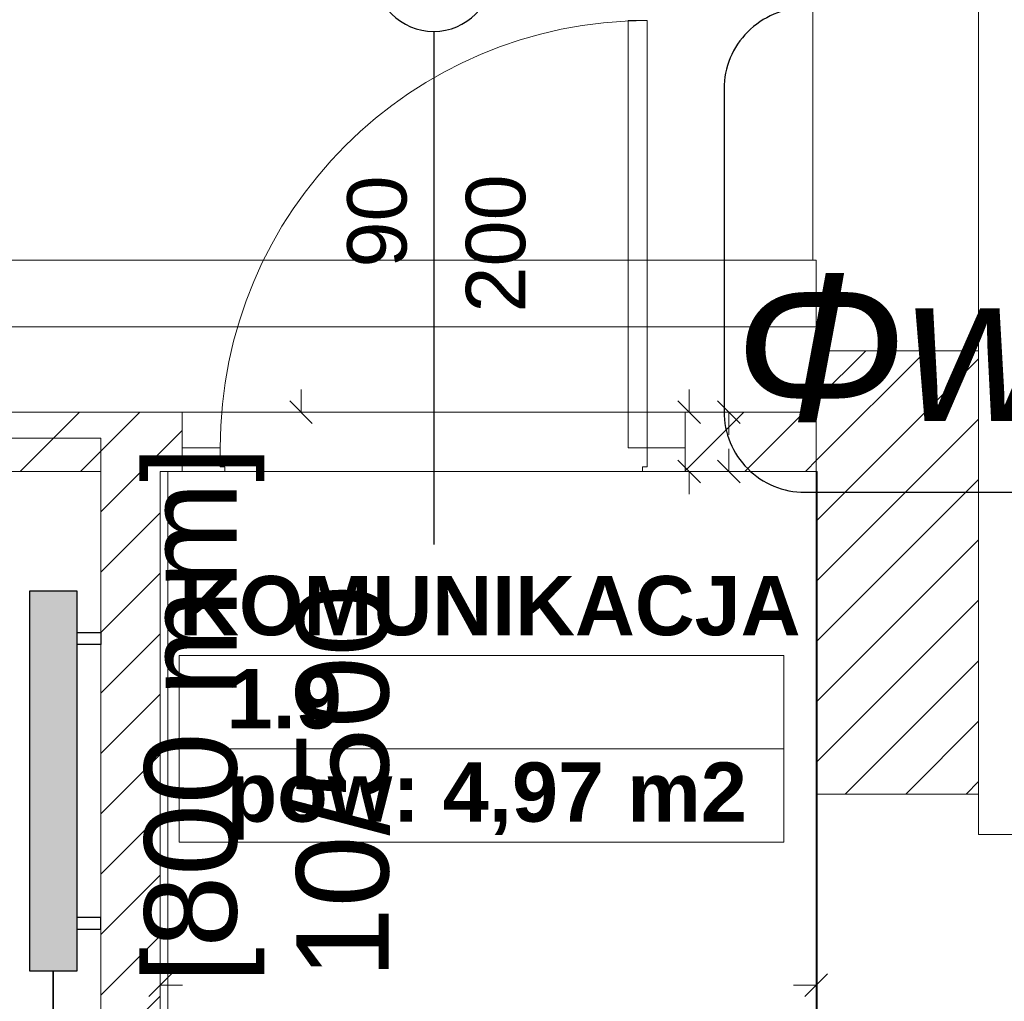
# Model space of a CAD drawing. Header units: millimetres. Extents: x 204754 to 495640, y -178579 to -98814.
# Tile 83 of 179: x 267603 to 269678, y -132151 to -130082. Entities that reach past the tile are written whole.
import ezdxf
from ezdxf.enums import TextEntityAlignment as Align
from ezdxf.lldxf.tags import DXFTag

# ---------------------------------------------------------------- set-up
doc = ezdxf.new("R2010")
doc.units = ezdxf.units.MM
doc.header["$MEASUREMENT"] = 0
doc.layers.get('0').update_dxf_attribs({"color": 252, "lineweight": 5})
for name, color, linetype in [('IS_Grzejniki_Plan_rzut', 7, 'SOLID'), ('IS_Text_Konstrukcji', 7, 'Continuous'), ('IS_Text_Odbiornikow_Therm', 7, 'Continuous')]:
    doc.layers.add(name, color=color, linetype=linetype)
for name, color, linetype, lineweight in [('IS_Zasilanie', 1, 'SOLID', 35), ('Nowe_! NAZWY POM', 252, 'Continuous', 5), ('Nowe_! NAZWY POM_Nr_pióra__19', 252, 'Continuous', 5), ('Nowe_220-A Ściany', 252, 'Continuous', 5), ('Nowe_220-A Ściany_Nr_pióra__93', 252, 'Continuous', 5), ('Nowe_Drzwi ARCHICAD_Nr_pióra__168', 252, 'Continuous', 5), ('Nowe_Metryczki pomieszczeń ARCHICADa_Nr_pióra__13', 252, 'Continuous', 5), ('Nowe_Nowe_220(1)-A Ściany zewnętrzne_Nr_pióra__57', 252, 'Continuous', 5), ('Nowe_Znaczniki drzwi ARCHICADa', 252, 'Continuous', 5), ('Nowe_Znaczniki drzwi ARCHICADa_Nr_pióra__111', 252, 'Continuous', 5), ('Nowe_Znaczniki drzwi ARCHICADa_Nr_pióra__141', 252, 'Continuous', 5)]:
    doc.layers.add(name, color=color, linetype=linetype, lineweight=lineweight)
doc.styles.add('GENERATED_STYLE_1', font='arial.ttf')
doc.styles.add('GENERATED_STYLE_2', font='arialbd.ttf')
tags = doc.linetypes.add('SOLID', pattern=[10, 10, 0]).pattern_tags.tags
tags[6:7] = [DXFTag(74, 4), DXFTag(75, 0), DXFTag(340, '0'), DXFTag(46, 0.0), DXFTag(50, 0.0), DXFTag(44, 0.0), DXFTag(45, 0.0)]
tags[4:5] = [DXFTag(74, 4), DXFTag(75, 0), DXFTag(340, '0'), DXFTag(46, 0.0), DXFTag(50, 0.0), DXFTag(44, 0.0), DXFTag(45, 0.0)]

# ---------------------------------------------------------------- blocks, each defined once
blk = doc.blocks.new('KOMUNIKACJA_1.9_20', base_point=(268576, -131520.6))
at = {"layer": 'Nowe_Metryczki pomieszczeń ARCHICADa_Nr_pióra__13', "color": 7, "linetype": 'Continuous', "lineweight": 13}
for p, q in [((267938.8, -131422.4), (267938.8, -131815.2)), ((267938.8, -131422.4), (269213.1, -131422.4)), ((269213.1, -131422.4), (269213.1, -131815.2)), ((267938.8, -131618.8), (269213.1, -131618.8)), ((267938.8, -131815.2), (269213.1, -131815.2))]:
    blk.add_line(p, q, dxfattribs=at)
at = {"layer": 'Nowe_Metryczki pomieszczeń ARCHICADa_Nr_pióra__13', "color": 7, "lineweight": 13, "style": 'GENERATED_STYLE_2'}
for tag, p in [('ROOM_NAME', (267938.8, -131254.5)), ('ROOM_NUMBER', (268038.8, -131450.9)), ('ROOM_CALC_AREA', (268038.8, -131647.4))]:
    blk.add_attdef(tag, text='', height=125, dxfattribs=at).set_placement(p, align=Align.TOP_LEFT)
blk = doc.blocks.new('D Marker 11_28')
at = {"layer": 'Nowe_Znaczniki drzwi ARCHICADa_Nr_pióra__111', "color": 7, "linetype": 'Continuous', "lineweight": 25}
blk.add_line((0, -927.4), (0, 153.6), dxfattribs=at)
at = {"layer": 'Nowe_Znaczniki drzwi ARCHICADa_Nr_pióra__141', "color": 7, "linetype": 'Continuous', "lineweight": 25}
for start, end in [(0, 180), (180, 0)]:
    blk.add_arc((0, -1052.4), 125, start, end, dxfattribs=at)
at = {"layer": 'Nowe_Znaczniki drzwi ARCHICADa_Nr_pióra__141', "color": 7, "lineweight": 25, "style": 'GENERATED_STYLE_1'}
for tag, rotation, p in [('AC_MarkerText_4', 90, (-19.6, -537.9)), ('AC_WIDO_B_SIZE', 90, (230.4, -537.9)), ('AC_MarkerText_1', 360, (-109.1, -1114.9))]:
    blk.add_attdef(tag, text='', height=125, rotation=rotation, dxfattribs=at).set_placement(p, align=Align.BOTTOM_LEFT)
blk = doc.blocks.new('podkład 20251118')
at = {"color": 252, "linetype": 'Continuous', "lineweight": 5}
for p, q in [((268195.8, -130909.5), (268195.8, -130862)), ((269013.5, -130909.5), (269013.5, -130862)), ((268172, -130885.8), (268219.5, -130933.3)), ((268989.8, -130885.8), (269037.3, -130933.3)), ((269121, -130933.3), (269073.5, -130885.8)), ((269097.3, -130909.5), (269097.3, -130957)), ((269097.3, -131034.5), (269097.3, -130987)), ((269037.3, -131058.3), (268989.8, -131010.8)), ((269073.5, -131010.8), (269121, -131058.3)), ((269013.5, -131034.5), (269013.5, -131082)), ((267922.5, -132093.1), (267875, -132140.6)), ((269257.5, -132140.6), (269305, -132093.1)), ((267898.7, -132116.9), (267946.2, -132116.9)), ((269281.3, -132116.9), (269233.8, -132116.9))]:
    blk.add_line(p, q, dxfattribs=at)
at = {"layer": 'Nowe_! NAZWY POM_Nr_pióra__19', "color": 252, "linetype": 'Continuous', "lineweight": 5}
for p, q in [((269623.7, -128639.5), (269623.7, -131799.5)), ((269274.3, -130589.5), (269274.3, -129368.7)), ((269281.3, -130589.5), (269274.3, -130589.5)), ((269281.3, -130909.5), (269281.3, -130589.5)), ((266173.7, -130909.5), (269281.3, -130909.5)), ((267773.7, -130964.5), (266173.7, -130964.5)), ((267773.7, -134424.5), (267773.7, -130964.5)), ((269283.7, -131034.5), (267915.3, -131034.5)), ((267915.3, -131034.5), (267915.3, -134664.5)), ((269283.7, -134664.5), (269283.7, -131034.5)), ((269623.7, -131799.5), (271823.7, -131799.5))]:
    blk.add_line(p, q, dxfattribs=at)
at = {"layer": 'Nowe_220-A Ściany', "color": 252, "linetype": 'Continuous', "lineweight": 5}
for p, q in [((269283.7, -130882.1), (269385.6, -130780.2)), ((269283.7, -131009.4), (269512.9, -130780.2)), ((269283.7, -131136.7), (269623.7, -130796.7)), ((267604, -131034.5), (267729, -130909.5)), ((267731.3, -131034.5), (267856.3, -130909.5)), ((269005.3, -131033.3), (269129.1, -130909.5)), ((269131.3, -131034.5), (269256.3, -130909.5)), ((269283.7, -131264), (269623.7, -130924)), ((267858.5, -131034.5), (267945.3, -130947.8)), ((269258.6, -131034.5), (269283.7, -131009.4)), ((267773.7, -131119.3), (267858.5, -131034.5)), ((269283.7, -131391.2), (269623.7, -131051.2)), ((267773.7, -131246.6), (267898.7, -131121.6)), ((269283.7, -131518.5), (269623.7, -131178.5)), ((267773.7, -131373.9), (267898.7, -131248.9)), ((269283.7, -131645.8), (269623.7, -131305.8)), ((267773.7, -131501.2), (267898.7, -131376.2)), ((269342.7, -131714.1), (269623.7, -131433.1)), ((267773.7, -131628.5), (267898.7, -131503.5)), ((269470, -131714.1), (269623.7, -131560.4)), ((267773.7, -131755.7), (267898.7, -131630.7)), ((269597.3, -131714.1), (269623.7, -131687.6)), ((267773.7, -131883), (267898.7, -131758)), ((267773.7, -132010.3), (267898.7, -131885.3)), ((267773.7, -132137.6), (267898.7, -132012.6)), ((267773.7, -132264.8), (267898.7, -132139.8))]:
    blk.add_line(p, q, dxfattribs=at)
at = {"layer": 'Nowe_220-A Ściany_Nr_pióra__93', "color": 252, "linetype": 'Continuous', "lineweight": 5}
for p, q in [((269623.7, -130780.2), (269283.7, -130780.2)), ((269283.7, -130780.2), (269283.7, -130909.5)), ((269623.7, -131714.1), (269623.7, -130780.2)), ((267945.3, -130909.5), (267454.2, -130909.5)), ((267945.3, -130984.5), (267945.3, -130909.5)), ((269005.3, -130984.5), (269005.3, -130909.5)), ((269283.7, -130909.5), (269005.3, -130909.5)), ((267945.3, -131034.5), (267945.3, -130984.5)), ((269005.3, -131034.5), (269005.3, -130984.5)), ((267454.2, -131034.5), (267773.7, -131034.5)), ((267773.7, -131034.5), (267773.7, -132415.5)), ((267898.7, -131034.5), (267945.3, -131034.5)), ((267898.7, -132415.5), (267898.7, -131034.5)), ((269005.3, -131034.5), (269283.7, -131034.5)), ((269283.7, -131034.5), (269283.7, -131714.1)), ((269283.7, -131714.1), (269623.7, -131714.1))]:
    blk.add_line(p, q, dxfattribs=at)
at = {"layer": 'Nowe_Drzwi ARCHICAD_Nr_pióra__168', "color": 252, "linetype": 'Continuous', "lineweight": 5}
for p, q in [((268925.3, -130084.5), (268885.3, -130084.5)), ((268885.3, -130084.5), (268885.3, -130984.5)), ((268925.3, -130984.5), (268925.3, -130084.5)), ((267945.3, -130984.5), (267945.3, -131034.5)), ((268025.3, -130984.5), (267945.3, -130984.5)), ((267945.3, -131034.5), (267945.3, -130984.5)), ((268025.3, -131024.5), (268025.3, -130984.5)), ((268885.3, -130984.5), (268925.3, -130984.5)), ((268925.3, -130984.5), (268925.3, -131024.5)), ((269005.3, -130984.5), (268925.3, -130984.5)), ((269005.3, -131034.5), (269005.3, -130984.5)), ((269005.3, -131034.5), (269005.3, -130984.5)), ((268035.3, -131024.5), (268025.3, -131024.5)), ((268035.3, -131034.5), (268035.3, -131024.5)), ((268925.3, -131024.5), (268915.3, -131024.5)), ((268915.3, -131024.5), (268915.3, -131034.5)), ((267945.3, -131034.5), (268025.3, -131034.5)), ((268025.3, -131034.5), (268035.3, -131034.5)), ((268915.3, -131034.5), (268925.3, -131034.5)), ((268925.3, -131034.5), (269005.3, -131034.5))]:
    blk.add_line(p, q, dxfattribs=at)
blk.add_ellipse((268925.3, -130984.5), major_axis=(-636.4, 636.4), ratio=1, start_param=-0.785398, end_param=0.785398, dxfattribs=at)
at = {"layer": 'Nowe_Nowe_220(1)-A Ściany zewnętrzne_Nr_pióra__57', "color": 252, "linetype": 'Continuous', "lineweight": 5}
for p, q in [((269274.3, -124659.5), (269274.3, -130589.5)), ((269623.7, -131799.5), (269623.7, -127139.5)), ((266134.3, -130589.5), (269274.3, -130589.5)), ((266173.7, -130729.5), (269281.3, -130729.5)), ((269281.3, -135369.5), (269281.3, -130729.5)), ((269623.7, -131799.5), (277623.7, -131799.5))]:
    blk.add_line(p, q, dxfattribs=at)
at = {"layer": 'Nowe_! NAZWY POM', "color": 7, "linetype": 'Continuous', "lineweight": 13}
blk.add_blockref('KOMUNIKACJA_1.9_20', (268576, -131520.6), dxfattribs=at).add_auto_attribs({'ROOM_NAME': 'KOMUNIKACJA', 'ROOM_NUMBER': '1.9', 'ROOM_CALC_AREA': 'pow: 4,97 m2'})
at = {"layer": 'Nowe_Znaczniki drzwi ARCHICADa', "color": 7, "linetype": 'Continuous', "lineweight": 25}
ref = blk.add_blockref('D Marker 11_28', (268475.3, -131034.5), dxfattribs=dict(at, rotation=180))
ref.add_attrib('AC_MarkerText_1', 'D1', dxfattribs={"layer": 'Nowe_Znaczniki drzwi ARCHICADa_Nr_pióra__141', "color": 7, "lineweight": 25, "height": 125, "rotation": 360, "style": 'GENERATED_STYLE_1'}).set_placement((268366.1, -130044.6), align=Align.BOTTOM_LEFT)
ref.add_attrib('AC_MarkerText_4', '90', dxfattribs={"layer": 'Nowe_Znaczniki drzwi ARCHICADa_Nr_pióra__141', "color": 7, "lineweight": 25, "height": 125, "rotation": 90, "style": 'GENERATED_STYLE_1'}).set_placement((268455.6, -130604.8), align=Align.BOTTOM_LEFT)
ref.add_attrib('AC_WIDO_B_SIZE', '200', dxfattribs={"layer": 'Nowe_Znaczniki drzwi ARCHICADa_Nr_pióra__141', "color": 7, "lineweight": 25, "height": 125, "rotation": 90, "style": 'GENERATED_STYLE_1'}).set_placement((268705.6, -130699.6), align=Align.BOTTOM_LEFT)

msp = doc.modelspace()

# ---------------------------------------------------------------- hatches: boundary and pattern name
at = {"layer": 'IS_Grzejniki_Plan_rzut', "ltscale": 10}
msp.add_hatch(color=8, dxfattribs=at).paths.add_polyline_path([(267723.7, -132086.5), (267723.7, -131286.5), (267623.7, -131286.5), (267623.7, -132086.5)])

# ---------------------------------------------------------------- linework, layer by layer
for p, q in [((267723.7, -131286.5), (267623.7, -131286.5)), ((267623.7, -131286.5), (267623.7, -132086.5)), ((267723.7, -132086.5), (267723.7, -131286.5)), ((267723.7, -131374), (267773.7, -131374)), ((267773.7, -131374), (267773.7, -131399)), ((267773.7, -131399), (267723.7, -131399)), ((267773.7, -131974), (267723.7, -131974)), ((267773.7, -131999), (267773.7, -131974)), ((267723.7, -131999), (267773.7, -131999)), ((267623.7, -132086.5), (267723.7, -132086.5)), ((267723.7, -132086.5), (267723.7, -132086.5))]:
    msp.add_line(p, q, dxfattribs=at)
at = {"layer": 'IS_Text_Konstrukcji', "linetype": 'SOLID', "ltscale": 10}
msp.add_lwpolyline([(269257.2, -131078.2), (271707.2, -131078.2, 0.414214), (271877.2, -130908.2), (271877.2, -130228.2, 0.414214), (271707.2, -130058.2), (269257.2, -130058.2, 0.414214), (269087.2, -130228.2), (269087.2, -130908.2, 0.414214), (269257.2, -131078.2)], format="xyb", dxfattribs=at)
at = {"layer": 'IS_Zasilanie', "ltscale": 10}
msp.add_line((267673.7, -132894.7), (267673.7, -132086.5), dxfattribs=at)

# ---------------------------------------------------------------- block references
msp.add_blockref('podkład 20251118', (0, 0))

# ---------------------------------------------------------------- texts
at = {"layer": 'IS_Text_Konstrukcji', "linetype": 'SOLID', "ltscale": 10, "insert": (270477.2, -130618.6), "char_height": 309.6, "attachment_point": 2}
msp.add_mtext('\\fArial|b0|i1;Φwym: 986 W', dxfattribs=at)
at = {"layer": 'IS_Text_Odbiornikow_Therm', "linetype": 'SOLID', "ltscale": 10, "char_height": 194.4, "rotation": 90}
for s, insert, attachment_point in [('\\fArial|b0|i0;[800 mm]', (268118.6, -132112.8), 7), ('\\fArial|b0|i0;10/500', (268382.9, -131273), 9)]:
    msp.add_mtext(s, dxfattribs=dict(at, insert=insert, attachment_point=attachment_point))

doc.saveas('drawing.dxf')
